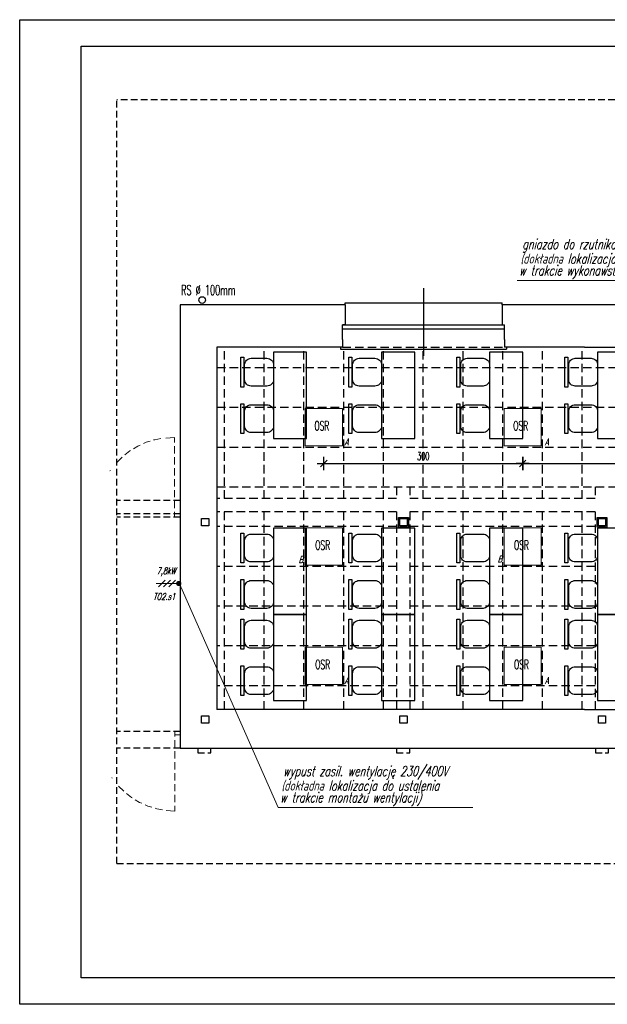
# Model space of a CAD drawing. Extents: x 678233 to 771511, y -128679 to -91169.
# Tile 52 of 62: x 764230 to 765117, y -97092 to -95607. Entities that reach past the tile are written whole.
import ezdxf

# ---------------------------------------------------------------- set-up
doc = ezdxf.new("R2010")
doc.units = 0
doc.linetypes.add('DASHED', pattern=[0.75, 0.5, -0.25])
doc.linetypes.add('HIDDEN', pattern=[9.525, 6.35, -3.175])
doc.layers.get('0').update_dxf_attribs({"linetype": 'CONTINUOUS'})
doc.layers.get('Defpoints').update_dxf_attribs({"linetype": 'CONTINUOUS'})
doc.layers.add('06-EL-przyłacze', color=1, linetype='CONTINUOUS', lineweight=0)
doc.layers.add('06-gn_txt', color=4, linetype='CONTINUOUS', lineweight=0)
for name, color, linetype in [('INS-ELE', 240, 'CONTINUOUS'), ('MEBLE', 4, 'CONTINUOUS'), ('OKNA', 4, 'CONTINUOUS'), ('PRZEKROJOWE', 7, 'CONTINUOUS'), ('PRZERYWANA', 9, 'DASHED'), ('SUFITY', 3, 'CONTINUOUS'), ('tabelka', 2, 'CONTINUOUS'), ('WIDOKOWE', 2, 'CONTINUOUS'), ('WYMIAROWE', 1, 'CONTINUOUS')]:
    doc.layers.add(name, color=color, linetype=linetype)
doc.layers.add('PDF_686_ZS31_Felińskiego13_XRF_Parter$widok', color=9, linetype='CONTINUOUS', true_color=0x808080)
doc.styles.add('06-EL-TXT', font='simplex.shx', dxfattribs={"width": 0.7, "oblique": 15, "height": 150})
doc.styles.add('ROMANS', font='romans.shx', dxfattribs={"width": 0.6})
doc.styles.add('ROMANTS', font='ROMANS.shx', dxfattribs={"width": 0.6})
doc.dimstyles.new('WYMIAR1', dxfattribs={"dimtxt": 5, "dimasz": 1.5, "dimexe": 1.25, "dimexo": 0.625, "dimgap": 0.7, "dimtad": 1, "dimdec": 1, "dimdsep": 46, "dimtxsty": 'Standard', "dimblk1": 'WYMIAR1', "dimblk2": 'WYMIAR1', "dimsah": 1, "dimcen": 2.5, "dimse1": 1, "dimse2": 1, "dimclrd": 256, "dimclrt": 2, "dimadec": 0, "dimazin": 0, "dimtfac": 1, "dimtdec": 1, "dimtofl": 0, "dimtmove": 0, "dimatfit": 3, "dimldrblk": 'WYMIAR1', "dimfxl": 1, "dimtolj": 1, "dimtzin": 0, "dimarcsym": 0})

# ---------------------------------------------------------------- blocks, each defined once
blk = doc.blocks.new('WYMIAR1')
at = {"layer": 'WYMIAROWE'}
for p, q in [((0, 0), (-5, 0)), ((0, 5), (0, -5)), ((5, 0), (0, 0))]:
    blk.add_line(p, q, dxfattribs=at)
at = {"layer": 'WYMIAROWE', "color": 2}
blk.add_line((-2.5, -2.5), (2.5, 2.5), dxfattribs=at)
blk = doc.blocks.new('*D210')
at = {"layer": 'Defpoints', "color": 0, "transparency": 16777216}
for p in [(764688.8, -96249.3), (764988.8, -96249.3), (764988.8, -96276)]:
    blk.add_point(p, dxfattribs=at)
at = {"layer": 'WYMIAROWE', "color": 1, "lineweight": -2, "transparency": 16777216}
blk.add_line((764690.8, -96276), (764986.8, -96276), dxfattribs=at)
at = {"layer": 'WYMIAROWE', "color": 1, "lineweight": -2, "transparency": 16777216, "xscale": 2, "yscale": 2, "zscale": 2, "rotation": 180}
blk.add_blockref('WYMIAR1', (764688.8, -96276), dxfattribs=at)
at = {"layer": 'WYMIAROWE', "color": 1, "lineweight": -2, "transparency": 16777216, "xscale": 2, "yscale": 2, "zscale": 2}
blk.add_blockref('WYMIAR1', (764988.8, -96276), dxfattribs=at)
at = {"layer": 'WYMIAROWE', "color": 4, "transparency": 16777216, "insert": (764838.8, -96265), "char_height": 12, "attachment_point": 5, "style": 'ROMANTS'}
blk.add_mtext('\\A1;300', dxfattribs=at)
blk = doc.blocks.new('DOT1')
at = {"color": 1, "ltscale": 5}
for p, q in [((0, 33.36), (0, -33.36)), ((29.4, 0), (-47.89, 0))]:
    blk.add_line(p, q, dxfattribs=at)
at = {"color": 8, "ltscale": 5, "const_width": 7.48}
blk.add_lwpolyline([(-3.74, 0, 1), (3.74, 0, 1)], format="xyb", close=True, dxfattribs=at)
blk = doc.blocks.new('*D211')
at = {"layer": 'Defpoints', "color": 0, "transparency": 16777216}
for p in [(764988.8, -96249.3), (765288.8, -96249.3), (765288.8, -96276)]:
    blk.add_point(p, dxfattribs=at)
at = {"layer": 'WYMIAROWE', "color": 1, "lineweight": -2, "transparency": 16777216}
blk.add_line((764990.8, -96276), (765286.8, -96276), dxfattribs=at)
at = {"layer": 'WYMIAROWE', "color": 1, "lineweight": -2, "transparency": 16777216, "xscale": 2, "yscale": 2, "zscale": 2, "rotation": 180}
blk.add_blockref('WYMIAR1', (764988.8, -96276), dxfattribs=at)
at = {"layer": 'WYMIAROWE', "color": 1, "lineweight": -2, "transparency": 16777216, "xscale": 2, "yscale": 2, "zscale": 2}
blk.add_blockref('WYMIAR1', (765288.8, -96276), dxfattribs=at)
at = {"layer": 'WYMIAROWE', "color": 4, "transparency": 16777216, "insert": (765138.8, -96265), "char_height": 12, "attachment_point": 5, "style": 'ROMANTS'}
blk.add_mtext('\\A1;300', dxfattribs=at)

msp = doc.modelspace()

# ---------------------------------------------------------------- linework, layer by layer
at = {"layer": '06-EL-przyłacze', "color": 10}
for p, q in [((764435.73, -96457.06), (764470.72, -96457.06)), ((764449.37, -96452.14), (764439.1, -96462.28)), ((764457.28, -96452.14), (764447.01, -96462.28)), ((764465.02, -96452.14), (764454.75, -96462.28))]:
    msp.add_line(p, q, dxfattribs=at)
for points in [[(764660.77, -96221.29), (764660.77, -96193.29), (764716.77, -96193.29), (764716.77, -96249.29), (764660.77, -96249.29)], [(764960.77, -96221.29), (764960.77, -96193.29), (765016.77, -96193.29), (765016.77, -96249.29), (764960.77, -96249.29)], [(764660.77, -96401.29), (764660.77, -96373.29), (764716.77, -96373.29), (764716.77, -96429.29), (764660.77, -96429.29)], [(764960.77, -96401.29), (764960.77, -96373.29), (765016.77, -96373.29), (765016.77, -96429.29), (764960.77, -96429.29)], [(764660.77, -96581.29), (764660.77, -96553.29), (764716.77, -96553.29), (764716.77, -96609.29), (764660.77, -96609.29)], [(764960.77, -96581.29), (764960.77, -96553.29), (765016.77, -96553.29), (765016.77, -96609.29), (764960.77, -96609.29)]]:
    msp.add_lwpolyline(points, close=True, dxfattribs=at)
at = {"layer": '06-EL-przyłacze', "color": 10, "const_width": 4}
msp.add_lwpolyline([(764467.91, -96457.06, 1), (764471.91, -96457.06, 1)], format="xyb", close=True, dxfattribs=at)
at = {"layer": '06-gn_txt'}
for p, q in [((764980.55, -95999.98), (765305.44, -95999.98)), ((764619.88, -96794.84), (764469.34, -96453.9)), ((764619.88, -96794.84), (764913.76, -96794.84))]:
    msp.add_line(p, q, dxfattribs=at)
at = {"layer": 'Defpoints'}
msp.add_lwpolyline([(764229.86, -95606.74), (766329.86, -95606.74), (766329.86, -97091.74), (764229.86, -97091.74)], close=True, dxfattribs=at)
at = {"layer": 'MEBLE', "color": 8}
for points in [[(764612.87, -96238.39), (764662.87, -96238.39), (764662.87, -96108.39), (764612.87, -96108.39)], [(764775.87, -96238.39), (764825.87, -96238.39), (764825.87, -96108.39), (764775.87, -96108.39)], [(764938.87, -96238.39), (764988.87, -96238.39), (764988.87, -96108.39), (764938.87, -96108.39)], [(765101.87, -96238.39), (765151.87, -96238.39), (765151.87, -96108.39), (765101.87, -96108.39)], [(764563.3, -96160.88), (764563.3, -96115.91), (764567.98, -96115.91), (764567.98, -96160.88)], [(764726.3, -96160.88), (764726.3, -96115.91), (764730.98, -96115.91), (764730.98, -96160.88)], [(764889.3, -96160.88), (764889.3, -96115.91), (764893.98, -96115.91), (764893.98, -96160.88)], [(765052.3, -96160.88), (765052.3, -96115.91), (765056.98, -96115.91), (765056.98, -96160.88)], [(764563.3, -96230.88), (764563.3, -96185.91), (764567.98, -96185.91), (764567.98, -96230.88)], [(764726.3, -96230.88), (764726.3, -96185.91), (764730.98, -96185.91), (764730.98, -96230.88)], [(764889.3, -96230.88), (764889.3, -96185.91), (764893.98, -96185.91), (764893.98, -96230.88)], [(765052.3, -96230.88), (765052.3, -96185.91), (765056.98, -96185.91), (765056.98, -96230.88)], [(764612.87, -96503.61), (764662.87, -96503.61), (764662.87, -96373.61), (764612.87, -96373.61)], [(764775.87, -96503.61), (764825.87, -96503.61), (764825.87, -96373.61), (764775.87, -96373.61)], [(764938.87, -96503.61), (764988.87, -96503.61), (764988.87, -96373.61), (764938.87, -96373.61)], [(765101.87, -96503.61), (765151.87, -96503.61), (765151.87, -96373.61), (765101.87, -96373.61)], [(764563.3, -96426.1), (764563.3, -96381.12), (764567.98, -96381.12), (764567.98, -96426.1)], [(764726.3, -96426.1), (764726.3, -96381.12), (764730.98, -96381.12), (764730.98, -96426.1)], [(764889.3, -96426.1), (764889.3, -96381.12), (764893.98, -96381.12), (764893.98, -96426.1)], [(765052.3, -96426.1), (765052.3, -96381.12), (765056.98, -96381.12), (765056.98, -96426.1)], [(764563.3, -96496.1), (764563.3, -96451.12), (764567.98, -96451.12), (764567.98, -96496.1)], [(764726.3, -96496.1), (764726.3, -96451.12), (764730.98, -96451.12), (764730.98, -96496.1)], [(764889.3, -96496.1), (764889.3, -96451.12), (764893.98, -96451.12), (764893.98, -96496.1)], [(765052.3, -96496.1), (765052.3, -96451.12), (765056.98, -96451.12), (765056.98, -96496.1)], [(764612.87, -96633.61), (764662.87, -96633.61), (764662.87, -96503.61), (764612.87, -96503.61)], [(764775.87, -96633.61), (764825.87, -96633.61), (764825.87, -96503.61), (764775.87, -96503.61)], [(764938.87, -96633.61), (764988.87, -96633.61), (764988.87, -96503.61), (764938.87, -96503.61)], [(765101.87, -96633.61), (765151.87, -96633.61), (765151.87, -96503.61), (765101.87, -96503.61)], [(764563.3, -96556.1), (764563.3, -96511.12), (764567.98, -96511.12), (764567.98, -96556.1)], [(764726.3, -96556.1), (764726.3, -96511.12), (764730.98, -96511.12), (764730.98, -96556.1)], [(764889.3, -96556.1), (764889.3, -96511.12), (764893.98, -96511.12), (764893.98, -96556.1)], [(765052.3, -96556.1), (765052.3, -96511.12), (765056.98, -96511.12), (765056.98, -96556.1)], [(764563.3, -96626.1), (764563.3, -96581.12), (764567.98, -96581.12), (764567.98, -96626.1)], [(764726.3, -96626.1), (764726.3, -96581.12), (764730.98, -96581.12), (764730.98, -96626.1)], [(764889.3, -96626.1), (764889.3, -96581.12), (764893.98, -96581.12), (764893.98, -96626.1)], [(765052.3, -96626.1), (765052.3, -96581.12), (765056.98, -96581.12), (765056.98, -96626.1)]]:
    msp.add_lwpolyline(points, close=True, dxfattribs=at)
for points in [[(764602.95, -96159.39), (764579.2, -96159.39, -0.4142136), (764569.27, -96149.47), (764569.27, -96127.32, -0.4142136), (764579.2, -96117.39), (764602.95, -96117.39, -0.4142136), (764612.87, -96127.32), (764612.87, -96149.47, -0.4142136)], [(764765.95, -96159.39), (764742.2, -96159.39, -0.4142136), (764732.27, -96149.47), (764732.27, -96127.32, -0.4142136), (764742.2, -96117.39), (764765.95, -96117.39, -0.4142136), (764775.87, -96127.32), (764775.87, -96149.47, -0.4142136)], [(764928.95, -96159.39), (764905.2, -96159.39, -0.4142136), (764895.27, -96149.47), (764895.27, -96127.32, -0.4142136), (764905.2, -96117.39), (764928.95, -96117.39, -0.4142136), (764938.87, -96127.32), (764938.87, -96149.47, -0.4142136)], [(765091.95, -96159.39), (765068.2, -96159.39, -0.4142136), (765058.27, -96149.47), (765058.27, -96127.32, -0.4142136), (765068.2, -96117.39), (765091.95, -96117.39, -0.4142136), (765101.87, -96127.32), (765101.87, -96149.47, -0.4142136)], [(764602.95, -96229.39), (764579.2, -96229.39, -0.4142136), (764569.27, -96219.47), (764569.27, -96197.32, -0.4142136), (764579.2, -96187.39), (764602.95, -96187.39, -0.4142136), (764612.87, -96197.32), (764612.87, -96219.47, -0.4142136)], [(764765.95, -96229.39), (764742.2, -96229.39, -0.4142136), (764732.27, -96219.47), (764732.27, -96197.32, -0.4142136), (764742.2, -96187.39), (764765.95, -96187.39, -0.4142136), (764775.87, -96197.32), (764775.87, -96219.47, -0.4142136)], [(764928.95, -96229.39), (764905.2, -96229.39, -0.4142136), (764895.27, -96219.47), (764895.27, -96197.32, -0.4142136), (764905.2, -96187.39), (764928.95, -96187.39, -0.4142136), (764938.87, -96197.32), (764938.87, -96219.47, -0.4142136)], [(765091.95, -96229.39), (765068.2, -96229.39, -0.4142136), (765058.27, -96219.47), (765058.27, -96197.32, -0.4142136), (765068.2, -96187.39), (765091.95, -96187.39, -0.4142136), (765101.87, -96197.32), (765101.87, -96219.47, -0.4142136)], [(764602.95, -96424.61), (764579.2, -96424.61, -0.4142136), (764569.27, -96414.68), (764569.27, -96392.53, -0.4142136), (764579.2, -96382.61), (764602.95, -96382.61, -0.4142136), (764612.87, -96392.53), (764612.87, -96414.68, -0.4142136)], [(764765.95, -96424.61), (764742.2, -96424.61, -0.4142136), (764732.27, -96414.68), (764732.27, -96392.53, -0.4142136), (764742.2, -96382.61), (764765.95, -96382.61, -0.4142136), (764775.87, -96392.53), (764775.87, -96414.68, -0.4142136)], [(764928.95, -96424.61), (764905.2, -96424.61, -0.4142136), (764895.27, -96414.68), (764895.27, -96392.53, -0.4142136), (764905.2, -96382.61), (764928.95, -96382.61, -0.4142136), (764938.87, -96392.53), (764938.87, -96414.68, -0.4142136)], [(765091.95, -96424.61), (765068.2, -96424.61, -0.4142136), (765058.27, -96414.68), (765058.27, -96392.53, -0.4142136), (765068.2, -96382.61), (765091.95, -96382.61, -0.4142136), (765101.87, -96392.53), (765101.87, -96414.68, -0.4142136)], [(764602.95, -96494.61), (764579.2, -96494.61, -0.4142136), (764569.27, -96484.68), (764569.27, -96462.53, -0.4142136), (764579.2, -96452.61), (764602.95, -96452.61, -0.4142136), (764612.87, -96462.53), (764612.87, -96484.68, -0.4142136)], [(764765.95, -96494.61), (764742.2, -96494.61, -0.4142136), (764732.27, -96484.68), (764732.27, -96462.53, -0.4142136), (764742.2, -96452.61), (764765.95, -96452.61, -0.4142136), (764775.87, -96462.53), (764775.87, -96484.68, -0.4142136)], [(764928.95, -96494.61), (764905.2, -96494.61, -0.4142136), (764895.27, -96484.68), (764895.27, -96462.53, -0.4142136), (764905.2, -96452.61), (764928.95, -96452.61, -0.4142136), (764938.87, -96462.53), (764938.87, -96484.68, -0.4142136)], [(765091.95, -96494.61), (765068.2, -96494.61, -0.4142136), (765058.27, -96484.68), (765058.27, -96462.53, -0.4142136), (765068.2, -96452.61), (765091.95, -96452.61, -0.4142136), (765101.87, -96462.53), (765101.87, -96484.68, -0.4142136)], [(764602.95, -96554.61), (764579.2, -96554.61, -0.4142136), (764569.27, -96544.68), (764569.27, -96522.53, -0.4142136), (764579.2, -96512.61), (764602.95, -96512.61, -0.4142136), (764612.87, -96522.53), (764612.87, -96544.68, -0.4142136)], [(764765.95, -96554.61), (764742.2, -96554.61, -0.4142136), (764732.27, -96544.68), (764732.27, -96522.53, -0.4142136), (764742.2, -96512.61), (764765.95, -96512.61, -0.4142136), (764775.87, -96522.53), (764775.87, -96544.68, -0.4142136)], [(764928.95, -96554.61), (764905.2, -96554.61, -0.4142136), (764895.27, -96544.68), (764895.27, -96522.53, -0.4142136), (764905.2, -96512.61), (764928.95, -96512.61, -0.4142136), (764938.87, -96522.53), (764938.87, -96544.68, -0.4142136)], [(765091.95, -96554.61), (765068.2, -96554.61, -0.4142136), (765058.27, -96544.68), (765058.27, -96522.53, -0.4142136), (765068.2, -96512.61), (765091.95, -96512.61, -0.4142136), (765101.87, -96522.53), (765101.87, -96544.68, -0.4142136)], [(764602.95, -96624.61), (764579.2, -96624.61, -0.4142136), (764569.27, -96614.68), (764569.27, -96592.53, -0.4142136), (764579.2, -96582.61), (764602.95, -96582.61, -0.4142136), (764612.87, -96592.53), (764612.87, -96614.68, -0.4142136)], [(764765.95, -96624.61), (764742.2, -96624.61, -0.4142136), (764732.27, -96614.68), (764732.27, -96592.53, -0.4142136), (764742.2, -96582.61), (764765.95, -96582.61, -0.4142136), (764775.87, -96592.53), (764775.87, -96614.68, -0.4142136)], [(764928.95, -96624.61), (764905.2, -96624.61, -0.4142136), (764895.27, -96614.68), (764895.27, -96592.53, -0.4142136), (764905.2, -96582.61), (764928.95, -96582.61, -0.4142136), (764938.87, -96592.53), (764938.87, -96614.68, -0.4142136)], [(765091.95, -96624.61), (765068.2, -96624.61, -0.4142136), (765058.27, -96614.68), (765058.27, -96592.53, -0.4142136), (765068.2, -96582.61), (765091.95, -96582.61, -0.4142136), (765101.87, -96592.53), (765101.87, -96614.68, -0.4142136)]]:
    msp.add_lwpolyline(points, format="xyb", close=True, dxfattribs=at)
at = {"layer": 'OKNA'}
for p, q in [((764839.27, -96011.7), (764839.27, -96113.47)), ((764717.02, -96066.79), (764961.52, -96066.79)), ((764717.02, -96072.79), (764961.52, -96072.79))]:
    msp.add_line(p, q, dxfattribs=at)
at = {"layer": 'PDF_686_ZS31_Felińskiego13_XRF_Parter$widok', "lineweight": 0}
for points in [[(764416.62, -96246.16), (764420.86, -96244.03), (764426.8, -96242.34)], [(764431.89, -96240.64), (764434.02, -96240.22), (764442.93, -96238.52)], [(764450.26, -96237.67), (764463.41, -96236.82), (764463.41, -96244.46)], [(764388.62, -96263.13), (764396.26, -96257.19), (764397.11, -96256.34)], [(764401.77, -96253.79), (764408.14, -96249.97), (764411.53, -96248.28)], [(764463.41, -96249.97), (764463.41, -96261.01)], [(764376.32, -96274.58), (764384.38, -96266.52)], [(764463.41, -96266.52), (764463.41, -96277.55)], [(764366.13, -96287.31), (764366.98, -96286.46)], [(764463.41, -96283.07), (764463.41, -96294.1)], [(764463.41, -96299.61), (764463.41, -96310.64)], [(764463.41, -96316.16), (764463.41, -96326.77)], [(764463.26, -96332.28), (764463.26, -96343.31)], [(764463.26, -96348.83), (764463.26, -96356.89), (764468.35, -96356.89)], [(764471.77, -96680.29), (764462.87, -96680.29)], [(764464.13, -96687.93), (764464.13, -96680.29), (764469.22, -96680.29)], [(764471.77, -96680.29), (764464.99, -96680.29)], [(764471.77, -96685.38), (764464.99, -96685.38)], [(764464.13, -96704.48), (764464.13, -96693.45)], [(764464.13, -96721.02), (764464.13, -96709.99)], [(764464.13, -96737.57), (764464.13, -96726.54)], [(764464.13, -96754.11), (764464.13, -96743.08)], [(764368.67, -96749.45), (764369.52, -96750.72)], [(764464.13, -96770.24), (764464.13, -96759.63)], [(764378.86, -96762.6), (764386.92, -96770.24)], [(764391.16, -96773.63), (764398.8, -96779.99), (764399.64, -96780.42)], [(764464.13, -96786.78), (764464.13, -96775.75)], [(764404.31, -96783.39), (764410.68, -96787.21), (764414.07, -96788.48)], [(764419.16, -96791.03), (764423.4, -96792.72), (764429.34, -96794.42)], [(764450.98, -96799.51), (764464.13, -96800.36), (764464.13, -96792.3)], [(764434.43, -96796.12), (764436.56, -96796.97), (764445.46, -96798.66)]]:
    msp.add_lwpolyline(points, dxfattribs=at)
at = {"layer": 'PRZEKROJOWE'}
for p, q in [((764720.77, -96036.79), (764471.77, -96036.79)), ((764471.77, -96036.79), (764471.77, -96705.29)), ((764720.77, -96036.79), (764720.77, -96066.79)), ((765277.77, -96036.79), (764957.77, -96036.79)), ((764957.77, -96036.79), (764957.77, -96066.79)), ((764717.02, -96089.29), (764717.02, -96066.79)), ((764961.52, -96089.29), (764961.52, -96066.79)), ((764717.02, -96089.29), (764717.02, -96100.79)), ((764961.52, -96089.29), (764961.52, -96100.79)), ((764527.52, -96100.79), (764527.52, -96355.29)), ((764717.02, -96100.79), (764527.52, -96100.79)), ((765082.02, -96100.79), (764961.52, -96100.79)), ((765082.02, -96100.79), (765274.02, -96100.79)), ((764527.52, -96355.29), (764527.52, -96647.29)), ((765082.02, -96647.29), (764527.52, -96647.29)), ((765082.02, -96647.29), (765674.52, -96647.29)), ((764471.77, -96705.29), (765714.52, -96705.29)), ((764471.77, -96705.29), (765877.65, -96705.29))]:
    msp.add_line(p, q, dxfattribs=at)
for points in [[(764504.02, -96359.29), (764515.02, -96359.29), (764515.02, -96370.29), (764504.02, -96370.29)], [(764801.52, -96357.29), (764816.52, -96357.29), (764816.52, -96372.29), (764801.52, -96372.29)], [(764803.52, -96359.29), (764814.52, -96359.29), (764814.52, -96370.29), (764803.52, -96370.29)], [(765101.02, -96357.29), (765116.02, -96357.29), (765116.02, -96372.29), (765101.02, -96372.29)], [(765103.02, -96359.29), (765114.02, -96359.29), (765114.02, -96370.29), (765103.02, -96370.29)], [(764504.02, -96656.79), (764515.02, -96656.79), (764515.02, -96667.79), (764504.02, -96667.79)], [(764803.52, -96656.79), (764814.52, -96656.79), (764814.52, -96667.79), (764803.52, -96667.79)], [(765103.02, -96656.79), (765114.02, -96656.79), (765114.02, -96667.79), (765103.02, -96667.79)]]:
    msp.add_lwpolyline(points, close=True, dxfattribs=at)
msp.add_circle((764505.07, -96029.53), 5, dxfattribs=at)
at = {"layer": 'PRZERYWANA', "ltscale": 20}
for p, q in [((765877.65, -95727.83), (764376.43, -95727.83)), ((764376.43, -96879.2), (764376.43, -95727.83)), ((764471.77, -96331.79), (764376.43, -96331.79)), ((764471.77, -96351.8), (764376.43, -96351.8)), ((764471.77, -96356.89), (764376.43, -96356.89)), ((764471.77, -96680.29), (764376.43, -96680.29)), ((764471.77, -96680.29), (764415.04, -96680.29)), ((764471.77, -96705.29), (764376.43, -96705.29)), ((764376.43, -96879.2), (765877.65, -96879.2))]:
    msp.add_line(p, q, dxfattribs=at)
for points in [[(764498.52, -96705.29), (764498.52, -96712.29), (764518.52, -96712.29), (764518.52, -96712.29), (764518.52, -96705.29)], [(764798.52, -96705.29), (764798.52, -96712.29), (764818.52, -96712.29), (764818.52, -96712.29), (764818.52, -96705.29)], [(765098.52, -96705.29), (765098.52, -96712.29), (765118.52, -96712.29), (765118.52, -96712.29), (765118.52, -96705.29)]]:
    msp.add_lwpolyline(points, dxfattribs=at)
at = {"layer": 'SUFITY', "color": 9, "linetype": 'HIDDEN', "ltscale": 2}
for p, q in [((764538.77, -96329.04), (764538.77, -96100.79)), ((764598.77, -96329.04), (764598.77, -96100.79)), ((764658.77, -96329.04), (764658.77, -96100.79)), ((764717.02, -96100.79), (764961.52, -96100.79)), ((764718.77, -96329.04), (764718.77, -96100.79)), ((764778.77, -96329.04), (764778.77, -96100.79)), ((764838.77, -96329.04), (764838.77, -96100.79)), ((764898.77, -96329.04), (764898.77, -96100.79)), ((764958.77, -96329.04), (764958.77, -96100.79)), ((765018.77, -96329.04), (765018.77, -96100.79)), ((765078.77, -96329.04), (765078.77, -96100.79)), ((764527.52, -96131.29), (765685.52, -96131.29)), ((764527.52, -96191.29), (765685.52, -96191.29)), ((764527.52, -96251.29), (765685.52, -96251.29)), ((764527.52, -96311.29), (765685.52, -96311.29)), ((764798.52, -96311.29), (764798.52, -96329.04)), ((764818.52, -96311.29), (764818.52, -96329.04)), ((765098.02, -96311.29), (765098.02, -96329.04)), ((764798.52, -96329.04), (764527.52, -96329.04)), ((765098.02, -96329.04), (764818.52, -96329.04)), ((764798.52, -96349.04), (764527.52, -96349.04)), ((764538.77, -96647.29), (764538.77, -96349.04)), ((764598.77, -96647.29), (764598.77, -96349.04)), ((764658.77, -96647.29), (764658.77, -96349.04)), ((764718.77, -96647.29), (764718.77, -96349.04)), ((764778.77, -96647.29), (764778.77, -96349.04)), ((764798.52, -96349.04), (764798.52, -96647.29)), ((764818.52, -96349.04), (764818.52, -96647.29)), ((765098.02, -96349.04), (764818.52, -96349.04)), ((764838.77, -96647.29), (764838.77, -96349.04)), ((764898.77, -96647.29), (764898.77, -96349.04)), ((764958.77, -96647.29), (764958.77, -96349.04)), ((765018.77, -96647.29), (765018.77, -96349.04)), ((765078.77, -96647.29), (765078.77, -96349.04)), ((765098.02, -96349.04), (765098.02, -96647.29)), ((764798.52, -96371.29), (764527.52, -96371.29)), ((765098.02, -96371.29), (764818.52, -96371.29)), ((764798.52, -96431.29), (764527.52, -96431.29)), ((765098.02, -96431.29), (764818.52, -96431.29)), ((764798.52, -96491.29), (764527.52, -96491.29)), ((765098.02, -96491.29), (764818.52, -96491.29)), ((764798.52, -96551.29), (764527.52, -96551.29)), ((765098.02, -96551.29), (764818.52, -96551.29)), ((764798.52, -96611.29), (764527.52, -96611.29)), ((765098.02, -96611.29), (764818.52, -96611.29))]:
    msp.add_line(p, q, dxfattribs=at)
at = {"layer": 'tabelka'}
msp.add_lwpolyline([(764322.71, -95646.74), (765899.15, -95646.74), (765899.15, -97051.74), (764322.71, -97051.74)], close=True, dxfattribs=at)
at = {"layer": 'WIDOKOWE'}
for p, q in [((764720.77, -96033.79), (764957.77, -96033.79)), ((764720.77, -96036.79), (764720.77, -96033.79)), ((764957.77, -96036.79), (764957.77, -96033.79)), ((764720.77, -96066.79), (764717.02, -96066.79)), ((764957.77, -96066.79), (764961.52, -96066.79)), ((764713.91, -96100.79), (764713.91, -96103.79)), ((764713.91, -96103.79), (764964.52, -96103.79)), ((764964.52, -96100.79), (764964.52, -96103.79))]:
    msp.add_line(p, q, dxfattribs=at)

# ---------------------------------------------------------------- texts
at = {"layer": '06-gn_txt', "style": '06-EL-TXT', "oblique": 15, "width": 0.7}
for s, height, p in [('gniazdo do rzutnika nad sufitem podw.', 15, (764988.11, -95952.73)), ('(dokładna lokalizacja do ustalenia', 15, (764985.47, -95974.53)), ('w trakcie wykonawstwa)', 15, (764983.48, -95992.36)), ('A', 10, (764720.31, -96248.57)), ('A', 10, (765022.31, -96248.57)), ('B', 10, (764651.02, -96426)), ('B', 10, (764951.29, -96425.12)), ('7,8kW', 10, (764436.52, -96442.82)), ('TO2.s1', 10, (764431.4, -96481.71)), ('A', 10, (764720.31, -96608.57)), ('A', 10, (765022.31, -96608.57)), ('wypust zasil. wentylację 230/400V', 15, (764627.43, -96747.59)), ('(dokładna lokalizacja do ustalenia', 15, (764624.79, -96769.38)), ('w trakcie montażu wentylacji)', 15, (764622.81, -96787.21))]:
    msp.add_text(s, height=height, dxfattribs=at).set_placement(p)
at = {"layer": 'INS-ELE', "style": 'ROMANS', "width": 0.6}
for p in [(764674.59, -96226.1), (764974.59, -96226.1), (764675.79, -96406.1), (764975.79, -96406.1), (764675.79, -96586.1), (764975.79, -96586.1)]:
    msp.add_text('OSR', height=13.872, dxfattribs=at).set_placement(p)
at = {"layer": 'PRZERYWANA', "ltscale": 20, "style": 'ROMANTS', "width": 0.6}
msp.add_text('RS %%C 100mm', height=15.0341, dxfattribs=at).set_placement((764473.3, -96021.97))

# ---------------------------------------------------------------- dimensions: what is measured, and where the dimension line sits
at = {"layer": 'WYMIAROWE'}
for base, p1, p2, picture, middle in [((764988.77, -96276.03), (764688.77, -96249.29), (764988.77, -96249.29), '*D210', (764838.77, -96265.03)), ((765288.77, -96276.03), (764988.77, -96249.29), (765288.77, -96249.29), '*D211', (765138.77, -96265.03))]:
    dim = msp.add_linear_dim(base=base, p1=p1, p2=p2, dimstyle='WYMIAR1', override={"dimtxt": 12, "dimasz": 2, "dimexe": 7, "dimexo": 5, "dimgap": 5, "dimzin": 12, "dimtxsty": 'ROMANTS', "dimcen": 0, "dimclrd": 1, "dimclrt": 4, "dimtfac": 0.005, "dimtix": 1, "dimldrblk": 'DOT1', "dimtzin": 12}, dxfattribs=at)
    dim.commit()
    dim.dimension.update_dxf_attribs({"geometry": picture, "text_midpoint": middle})

doc.saveas('drawing.dxf')
